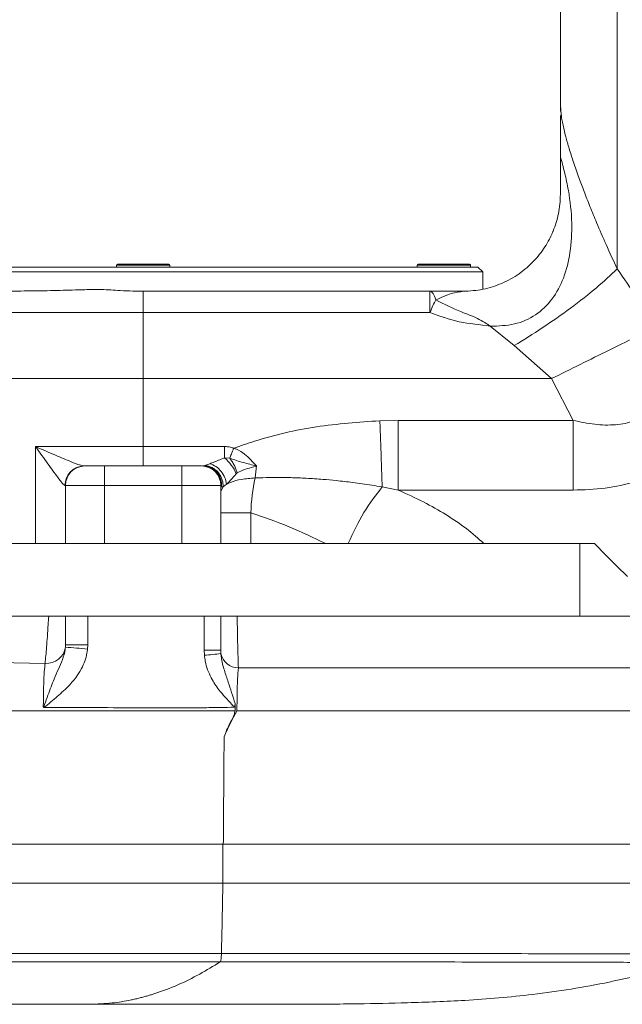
# Model space of a CAD drawing. Header units: millimetres. Extents: x 176 to 9387, y -11044 to -3322.
# Tile 233 of 256: x 8958 to 8964, y -10922 to -10913. Entities that reach past the tile are written whole.
import ezdxf

# ---------------------------------------------------------------- set-up
doc = ezdxf.new("R2010")
doc.units = ezdxf.units.MM
doc.header["$LTSCALE"] = 0.3175
doc.layers.add('1轮廓实线层', color=7, linetype='Continuous', lineweight=18)

msp = doc.modelspace()

# ---------------------------------------------------------------- linework, layer by layer
at = {"layer": '1轮廓实线层', "color": 0, "lineweight": 13, "ltscale": 20}
for p, q in [((8963.75812, -10908.53766), (8963.75812, -10914.88055)), ((8963.23091, -10909.47847), (8963.23091, -10913.36507)), ((8963.23091, -10912.86573), (8963.23091, -10913.41801)), ((8963.23091, -10913.36507), (8963.23933, -10913.44993)), ((8963.23091, -10913.83838), (8963.23091, -10913.46374)), ((8963.23808, -10913.44992), (8963.23182, -10913.46377)), ((8963.23091, -10913.83838), (8963.23091, -10914.18893)), ((8959.12241, -10914.83693), (8959.5994, -10914.83693)), ((8961.91241, -10914.83693), (8962.38941, -10914.83693)), ((8962.5109, -10914.90893), (8956.21091, -10914.90893)), ((8956.25591, -10914.86393), (8962.46591, -10914.86393)), ((8959.1134, -10914.84593), (8959.1134, -10914.86393)), ((8959.60841, -10914.84593), (8959.1134, -10914.84593)), ((8959.60841, -10914.86393), (8959.60841, -10914.84593)), ((8961.90341, -10914.84593), (8961.90341, -10914.86393)), ((8962.39841, -10914.84593), (8961.90341, -10914.84593)), ((8962.39841, -10914.86393), (8962.39841, -10914.84593)), ((8962.5109, -10914.90893), (8962.46591, -10914.86393)), ((8962.5109, -10915.07046), (8962.5109, -10914.90893)), ((8959.36091, -10915.08893), (8959.36091, -10915.2853)), ((8962.02085, -10915.08893), (8959.36091, -10915.08893)), ((8962.02085, -10915.08893), (8962.02085, -10915.2853)), ((8962.02085, -10915.08893), (8962.02814, -10915.09023)), ((8962.33091, -10915.08893), (8962.02085, -10915.08893)), ((8962.02814, -10915.09023), (8962.03538, -10915.09412)), ((8962.03538, -10915.09412), (8962.04251, -10915.10056)), ((8962.04251, -10915.10056), (8962.04949, -10915.10952)), ((8962.04949, -10915.10952), (8962.05626, -10915.12093)), ((8962.05626, -10915.12093), (8962.06277, -10915.1347)), ((8962.06277, -10915.1347), (8962.06898, -10915.15074)), ((8962.06898, -10915.15074), (8962.07485, -10915.16894)), ((8959.36091, -10915.89892), (8959.36091, -10915.2853)), ((8962.02085, -10915.2853), (8959.36091, -10915.2853)), ((8962.58082, -10915.41252), (8962.80352, -10915.59284)), ((8962.80352, -10915.59284), (8963.1481, -10915.89893)), ((8959.59783, -10915.89892), (8959.36091, -10915.89892)), ((8959.36091, -10915.89892), (8959.36091, -10916.52893)), ((8961.28392, -10915.89895), (8959.59783, -10915.89892)), ((8961.61091, -10915.89892), (8961.28392, -10915.89895)), ((8963.1481, -10915.89893), (8961.61091, -10915.89892)), ((8963.34803, -10916.28654), (8963.1481, -10915.89893)), ((8961.55698, -10916.28955), (8961.72769, -10916.28654)), ((8961.72769, -10916.28654), (8961.72769, -10916.93308)), ((8961.72769, -10916.28654), (8963.34803, -10916.28654)), ((8963.34803, -10916.28654), (8963.34803, -10916.93308)), ((8958.36091, -10917.42893), (8958.36091, -10916.52893)), ((8958.36091, -10916.52893), (8959.36091, -10916.52893)), ((8959.36091, -10916.70893), (8959.36091, -10916.52893)), ((8959.36091, -10916.52893), (8960.1162, -10916.52893)), ((8960.1162, -10916.63421), (8960.1162, -10916.52893)), ((8960.1162, -10916.63421), (8960.16445, -10916.63823)), ((8958.81324, -10916.70893), (8958.8209, -10916.70893)), ((8958.8209, -10916.70893), (8959.00091, -10916.70893)), ((8959.00091, -10916.70893), (8959.00091, -10916.88893)), ((8959.00091, -10916.70893), (8959.72091, -10916.70893)), ((8959.72091, -10916.70893), (8959.72091, -10916.88893)), ((8959.72091, -10916.70893), (8959.90091, -10916.70893)), ((8959.9117, -10916.70893), (8959.93302, -10916.70469)), ((8959.93302, -10916.70469), (8959.97948, -10916.68792)), ((8960.41331, -10916.70893), (8960.39922, -10916.82027)), ((8960.23285, -10916.77323), (8960.22443, -10916.78094)), ((8958.64091, -10916.88893), (8958.6358, -10916.88893)), ((8959.00091, -10916.88893), (8958.64091, -10916.88893)), ((8958.64091, -10917.42893), (8958.64091, -10916.88893)), ((8959.00091, -10916.88893), (8959.00091, -10917.42893)), ((8959.72091, -10916.88893), (8959.00091, -10916.88893)), ((8959.72091, -10917.42893), (8959.72091, -10916.88893)), ((8960.0809, -10916.88893), (8959.72091, -10916.88893)), ((8960.0809, -10916.88893), (8960.0809, -10917.42893)), ((8960.0809, -10916.94384), (8960.10232, -10916.90157)), ((8960.13329, -10916.87921), (8960.10232, -10916.90157)), ((8961.57831, -10916.90424), (8961.72769, -10916.93308)), ((8961.72769, -10916.93308), (8963.34803, -10916.93308)), ((8960.36091, -10917.14394), (8960.36091, -10917.42893)), ((8955.21124, -10917.42893), (8958.36091, -10917.42893)), ((8958.64091, -10917.42893), (8958.36091, -10917.42893)), ((8959.00091, -10917.42893), (8958.64091, -10917.42893)), ((8959.72091, -10917.42893), (8959.00091, -10917.42893)), ((8960.0809, -10917.42893), (8959.72091, -10917.42893)), ((8960.36091, -10917.42893), (8960.0809, -10917.42893)), ((8960.36091, -10917.42893), (8961.05423, -10917.42893)), ((8961.05423, -10917.42893), (8961.26241, -10917.42893)), ((8962.52084, -10917.42893), (8963.54591, -10917.42893)), ((8963.4109, -10918.10393), (8963.4109, -10917.42893)), ((8963.54591, -10917.42893), (8963.65254, -10917.53556)), ((8963.65254, -10917.53556), (8963.75474, -10917.63777)), ((8963.75474, -10917.63777), (8963.85243, -10917.73545)), ((8958.4849, -10918.10393), (8957.48544, -10918.10393)), ((8958.64091, -10918.36761), (8958.64091, -10918.10393)), ((8958.64091, -10918.10393), (8958.84678, -10918.10393)), ((8958.84678, -10918.10393), (8958.84678, -10918.36761)), ((8958.84678, -10918.10393), (8959.92662, -10918.10393)), ((8959.92662, -10918.41778), (8959.92662, -10918.10393)), ((8959.92662, -10918.10393), (8960.0809, -10918.10393)), ((8960.0809, -10918.10393), (8960.0809, -10918.41778)), ((8963.95091, -10918.10393), (8960.23283, -10918.10393)), ((8958.63989, -10918.39101), (8958.64091, -10918.36761)), ((8958.84678, -10918.36761), (8958.64091, -10918.36761)), ((8958.84678, -10918.36761), (8958.84475, -10918.40877)), ((8959.92887, -10918.46564), (8959.92662, -10918.41778)), ((8960.0809, -10918.41778), (8959.92662, -10918.41778)), ((8960.0809, -10918.41778), (8960.08203, -10918.44875)), ((8958.45134, -10918.54059), (8957.02065, -10918.50893)), ((8960.09974, -10920.57893), (8960.09974, -10920.21893)), ((8958.8658, -10921.70242), (8957.99688, -10921.70264)), ((8959.18074, -10921.70246), (8958.8658, -10921.70242))]:
    msp.add_line(p, q, dxfattribs=at)
for centre, radius, start, end in [((8959.12241, -10914.84593), 0.009, 90, 180), ((8959.59941, -10914.84593), 0.009, 0, 90), ((8961.91241, -10914.84593), 0.009, 90, 180), ((8962.38941, -10914.84593), 0.009, 0, 90), ((8959.84381, -10916.94844), 0.41585, 23.753018, 49.079828), ((8958.81453, -10916.88766), 0.17874, 90.41273, 180.406613), ((8958.82091, -10916.88893), 0.18, 90, 180), ((8959.90091, -10916.88893), 0.18, 0, 90), ((8959.90994, -10916.88758), 0.17865, 355.750722, 89.434502), ((8958.46538, -10918.36466), 0.17649, 265.437257, 351.412525), ((8958.39049, -10922.45891), 4.07553, 83.600463, 86.491537), ((8959.66507, -10915.37145), 3.10542, 274.873046, 277.716308), ((8960.24682, -10918.41408), 0.16839, 191.879936, 268.964814)]:
    msp.add_arc(centre, radius, start, end, dxfattribs=at)
for points, knots in [([(8963.23933, -10913.44993), (8963.24014, -10913.46055), (8963.24201, -10913.48503), (8963.25225, -10913.53475), (8963.26464, -10913.59146), (8963.28395, -10913.66756), (8963.31224, -10913.76669), (8963.35285, -10913.89373), (8963.39945, -10914.02719), (8963.45075, -10914.16467), (8963.50557, -10914.30409), (8963.57355, -10914.46878), (8963.65726, -10914.66248), (8963.72347, -10914.80562), (8963.75812, -10914.88055)], [0, 0, 0, 0, 0.6027463, 1.3885088, 2.213563, 3.0805982, 4.4969166, 6.0359769, 7.7067218, 9.1508298, 10.6918496, 12.3337283, 14.5380738, 16.9594705, 16.9594705, 16.9594705, 16.9594705]), ([(8962.58082, -10915.41252), (8962.6566, -10915.41043), (8962.80384, -10915.40638), (8963.00746, -10915.31622), (8963.16496, -10915.16437), (8963.27052, -10914.96209), (8963.3289, -10914.72217), (8963.34347, -10914.44477), (8963.31547, -10914.19006), (8963.26965, -10913.97842), (8963.24439, -10913.88711), (8963.23091, -10913.83838)], [0, 0, 0, 0, 2.4349492, 4.7307013, 7.0294558, 9.4656799, 12.1391228, 15.0600827, 18.407973, 20.370946, 22.6170589, 22.6170589, 22.6170589, 22.6170589]), ([(8962.33091, -10915.08893), (8962.39219, -10915.08532), (8962.51431, -10915.07813), (8962.69123, -10915.02013), (8962.85253, -10914.93001), (8962.98712, -10914.81295), (8963.07448, -10914.70123), (8963.12599, -10914.61265), (8963.14889, -10914.56501), (8963.15947, -10914.5404), (8963.16254, -10914.53299), (8963.18447, -10914.47986), (8963.20927, -10914.39835), (8963.22808, -10914.28181), (8963.22997, -10914.21985), (8963.23091, -10914.18893)], [0, 0, 0, 0, 1.9761368, 3.9378982, 5.9027448, 7.8801499, 9.8407144, 10.8298536, 11.5333511, 11.7286742, 11.7871953, 11.819714, 13.7837257, 14.7754475, 15.7627652, 15.7627652, 15.7627652, 15.7627652]), ([(8962.80352, -10915.59284), (8962.89092, -10915.53856), (8963.07176, -10915.42623), (8963.3339, -10915.24126), (8963.57748, -10915.05139), (8963.69776, -10914.93764), (8963.75812, -10914.88055)], [0, 0, 0, 0, 3.0850614, 6.3835777, 9.8127844, 13.2674543, 13.2674543, 13.2674543, 13.2674543]), ([(8963.75812, -10914.88055), (8963.81985, -10914.96967), (8963.9411, -10915.14472), (8964.04948, -10915.33385), (8964.10269, -10915.4267)], [0, 0, 0, 0, 3.6561571, 7.1816034, 7.1816034, 7.1816034, 7.1816034]), ([(8959.38185, -10915.08887), (8959.30419, -10915.08722), (8959.16964, -10915.08436), (8958.98208, -10915.06991), (8958.83204, -10915.07317), (8958.70359, -10915.07739), (8958.58725, -10915.08043), (8958.42946, -10915.08392), (8958.23112, -10915.08636), (8958.01033, -10915.08775), (8957.84405, -10915.08827), (8957.76018, -10915.08879), (8957.73664, -10915.08893)], [0, 0, 0, 0, 2.5182537, 4.3627794, 6.0169588, 7.2853343, 8.5236328, 9.8493567, 12.5735898, 15.1484729, 17.4074812, 18.2890827, 18.2890827, 18.2890827, 18.2890827]), ([(8962.07485, -10915.16894), (8962.12531, -10915.14609), (8962.22372, -10915.10153), (8962.29579, -10915.09306), (8962.33091, -10915.08893)], [0, 0, 0, 0, 1.5460321, 3.0149025, 3.0149025, 3.0149025, 3.0149025]), ([(8962.02085, -10915.28529), (8962.03021, -10915.26294), (8962.04893, -10915.21823), (8962.06621, -10915.18537), (8962.07485, -10915.16894)], [0, 0, 0, 0, 0.7133244, 1.426653, 1.426653, 1.426653, 1.426653]), ([(8962.07485, -10915.16894), (8962.15285, -10915.20778), (8962.27737, -10915.26978), (8962.43824, -10915.32593), (8962.52526, -10915.37453), (8962.56378, -10915.40085), (8962.58082, -10915.4125)], [0, 0, 0, 0, 2.9585705, 4.7229695, 5.5810473, 6.2621323, 6.2621323, 6.2621323, 6.2621323]), ([(8955.21124, -10915.2853), (8955.29041, -10915.2853), (8955.44875, -10915.2853), (8955.81148, -10915.2853), (8956.25526, -10915.2853), (8956.77843, -10915.2853), (8957.36544, -10915.2853), (8958.00233, -10915.2853), (8958.67304, -10915.2853), (8959.13162, -10915.2853), (8959.36091, -10915.2853)], [0, 0, 0, 0, 5.7634369, 11.5268361, 17.2902701, 23.0537213, 28.8171576, 34.580602, 40.3440277, 46.107471, 46.107471, 46.107471, 46.107471]), ([(8962.02085, -10915.2853), (8962.1105, -10915.3181), (8962.29024, -10915.38389), (8962.48478, -10915.39779), (8962.58047, -10915.41247), (8962.58082, -10915.41252)], [0, 0, 0, 0, 3.2029367, 6.422144, 6.4340388, 6.4340388, 6.4340388, 6.4340388]), ([(8964.10269, -10915.4267), (8964.04203, -10915.4567), (8963.91938, -10915.51738), (8963.68165, -10915.63499), (8963.42063, -10915.76411), (8963.23802, -10915.85445), (8963.1481, -10915.89893)], [0, 0, 0, 0, 2.9387683, 5.942188, 8.9324696, 11.8334949, 11.8334949, 11.8334949, 11.8334949]), ([(8964.1373, -10915.48875), (8964.14955, -10915.56), (8964.17327, -10915.69802), (8964.17885, -10915.89488), (8964.14671, -10916.06976), (8964.06024, -10916.21092), (8963.91725, -10916.29952), (8963.74019, -10916.3334), (8963.54608, -10916.32794), (8963.41516, -10916.30057), (8963.34803, -10916.28654)], [0, 0, 0, 0, 2.4184589, 4.684644, 6.7649675, 8.6742234, 10.5239582, 12.4467031, 14.4903088, 16.6403583, 16.6403583, 16.6403583, 16.6403583]), ([(8955.21124, -10915.89893), (8955.27603, -10915.89893), (8955.40563, -10915.89893), (8955.69983, -10915.89893), (8956.10485, -10915.89893), (8956.6493, -10915.89893), (8957.26338, -10915.89893), (8957.93174, -10915.89893), (8958.63697, -10915.89893), (8959.11959, -10915.89892), (8959.36091, -10915.89892)], [0, 0, 0, 0, 4.0948391, 8.1896578, 14.5092663, 20.8288964, 27.1485789, 33.4681938, 39.7878135, 46.107471, 46.107471, 46.107471, 46.107471]), ([(8960.20009, -10916.54476), (8960.26452, -10916.52239), (8960.51427, -10916.43569), (8960.96674, -10916.33076), (8961.3598, -10916.30332), (8961.55698, -10916.28955)], [0, 0, 0, 0, 2.2790374, 8.8327973, 15.4303911, 15.4303911, 15.4303911, 15.4303911]), ([(8961.55698, -10916.28955), (8961.55893, -10916.34566), (8961.56285, -10916.45876), (8961.56853, -10916.62235), (8961.57383, -10916.77524), (8961.57682, -10916.86153), (8961.57831, -10916.90424)], [0, 0, 0, 0, 1.6992918, 3.4250522, 5.1466866, 6.8340294, 6.8340294, 6.8340294, 6.8340294]), ([(8958.36091, -10916.52893), (8958.36132, -10916.52911), (8958.42486, -10916.55613), (8958.53895, -10916.60582), (8958.67591, -10916.66387), (8958.76886, -10916.70114), (8958.80031, -10916.70666), (8958.81324, -10916.70893)], [0, 0, 0, 0, 0.0131829, 2.0189282, 3.6738042, 4.7027635, 5.4211102, 5.4211102, 5.4211102, 5.4211102]), ([(8958.6358, -10916.88893), (8958.63133, -10916.88686), (8958.62522, -10916.88404), (8958.60301, -10916.86024), (8958.5584, -10916.8023), (8958.47361, -10916.683), (8958.40189, -10916.5834), (8958.36113, -10916.52923), (8958.36091, -10916.52893)], [0, 0, 0, 0, 0.5475077, 0.7472518, 1.7248649, 3.2358903, 5.0409291, 5.0510445, 5.0510445, 5.0510445, 5.0510445]), ([(8960.1162, -10916.52893), (8960.13501, -10916.53017), (8960.16371, -10916.53206), (8960.19077, -10916.54151), (8960.20008, -10916.54476)], [0, 0, 0, 0, 0.62758207, 0.95709905, 0.95709905, 0.95709905, 0.95709905]), ([(8960.16445, -10916.63823), (8960.16914, -10916.62594), (8960.18012, -10916.59714), (8960.19281, -10916.56384), (8960.20008, -10916.54476)], [0, 0, 0, 0, 0.4746522, 1.1114708, 1.1114708, 1.1114708, 1.1114708]), ([(8960.20009, -10916.54476), (8960.20009, -10916.54476), (8960.20915, -10916.54703), (8960.24537, -10916.5602), (8960.32445, -10916.60837), (8960.37626, -10916.67239), (8960.41313, -10916.70875), (8960.41331, -10916.70893)], [0, 0, 0, 0, 0.0000616, 0.3116899, 1.2829064, 3.0452797, 3.054129, 3.054129, 3.054129, 3.054129]), ([(8959.97948, -10916.68792), (8959.98533, -10916.68562), (8960.02207, -10916.67122), (8960.06931, -10916.65228), (8960.11054, -10916.6364), (8960.1162, -10916.63421)], [0, 0, 0, 0, 0.229122, 1.4395079, 1.6320984, 1.6320984, 1.6320984, 1.6320984]), ([(8960.16445, -10916.63823), (8960.17198, -10916.64832), (8960.18703, -10916.6685), (8960.20633, -10916.70287), (8960.22246, -10916.73843), (8960.22938, -10916.76163), (8960.23285, -10916.77323)], [0, 0, 0, 0, 0.4237373, 0.8474957, 1.2712649, 1.694999, 1.694999, 1.694999, 1.694999]), ([(8960.16445, -10916.63823), (8960.20535, -10916.65186), (8960.28686, -10916.67901), (8960.37014, -10916.69855), (8960.41285, -10916.70882), (8960.41331, -10916.70893)], [0, 0, 0, 0, 1.4360578, 2.8618381, 2.8774105, 2.8774105, 2.8774105, 2.8774105]), ([(8959.93302, -10916.70469), (8959.94444, -10916.70626), (8959.96727, -10916.70941), (8960.00012, -10916.72301), (8960.03024, -10916.74251), (8960.0564, -10916.76775), (8960.07758, -10916.79755), (8960.09273, -10916.83072), (8960.10188, -10916.86597), (8960.10217, -10916.8897), (8960.10232, -10916.90157)], [0, 0, 0, 0, 0.3991882, 0.7983399, 1.1975183, 1.5967201, 1.9959018, 2.3950575, 2.794246, 3.1934189, 3.1934189, 3.1934189, 3.1934189]), ([(8959.97948, -10916.68792), (8959.99878, -10916.69555), (8960.03739, -10916.7108), (8960.08686, -10916.75847), (8960.12292, -10916.81718), (8960.12983, -10916.85854), (8960.13329, -10916.87921)], [0, 0, 0, 0, 0.7298852, 1.459769, 2.1896624, 2.9195538, 2.9195538, 2.9195538, 2.9195538]), ([(8960.41331, -10916.70893), (8960.41285, -10916.70907), (8960.40437, -10916.71167), (8960.38761, -10916.71665), (8960.35139, -10916.72736), (8960.29653, -10916.74214), (8960.25604, -10916.76191), (8960.23285, -10916.77323)], [0, 0, 0, 0, 0.0154031, 0.284296, 0.5599686, 1.2332545, 2.1365572, 2.1365572, 2.1365572, 2.1365572]), ([(8960.22443, -10916.78094), (8960.22067, -10916.78532), (8960.19329, -10916.81719), (8960.16086, -10916.8534), (8960.13717, -10916.87558), (8960.13329, -10916.87921)], [0, 0, 0, 0, 0.1755795, 1.2752864, 1.4908193, 1.4908193, 1.4908193, 1.4908193]), ([(8960.13329, -10916.87921), (8960.1456, -10916.87303), (8960.1825, -10916.8545), (8960.27113, -10916.83032), (8960.35652, -10916.82362), (8960.39922, -10916.82027)], [0, 0, 0, 0, 0.612207, 1.8362155, 3.0602383, 3.0602383, 3.0602383, 3.0602383]), ([(8960.39922, -10916.82027), (8960.38006, -10916.92711), (8960.36091, -10917.03395), (8960.36091, -10917.14393), (8960.36091, -10917.14393)], [0, 0, 0, 0, 3.6340231, 3.6340822, 3.6340822, 3.6340822, 3.6340822]), ([(8960.39922, -10916.82027), (8960.411, -10916.81981), (8960.43465, -10916.81888), (8960.49986, -10916.81691), (8960.59826, -10916.81548), (8960.73293, -10916.81702), (8960.87742, -10916.82257), (8961.01805, -10916.83192), (8961.16157, -10916.84502), (8961.3128, -10916.86262), (8961.45507, -10916.88308), (8961.54597, -10916.89869), (8961.57831, -10916.90424)], [0, 0, 0, 0, 0.3904468, 0.7843784, 2.1630953, 3.6545983, 5.2579615, 6.9725566, 8.3494341, 10.0664749, 12.0601711, 13.1606712, 13.1606712, 13.1606712, 13.1606712]), ([(8960.10232, -10916.90157), (8960.09864, -10916.90259), (8960.0929, -10916.90417), (8960.08937, -10916.9017), (8960.0881, -10916.90081)], [0, 0, 0, 0, 0.1111567, 0.17366232, 0.17366232, 0.17366232, 0.17366232]), ([(8961.26241, -10917.42893), (8961.30912, -10917.32883), (8961.40209, -10917.12961), (8961.51976, -10916.97911), (8961.57831, -10916.90424)], [0, 0, 0, 0, 3.4413818, 6.8488293, 6.8488293, 6.8488293, 6.8488293]), ([(8962.52084, -10917.42893), (8962.46893, -10917.38216), (8962.36508, -10917.28858), (8962.17279, -10917.15987), (8961.96153, -10917.03932), (8961.80667, -10916.96897), (8961.72769, -10916.93308)], [0, 0, 0, 0, 2.6129787, 5.2276973, 7.7899407, 10.4570486, 10.4570486, 10.4570486, 10.4570486]), ([(8963.34803, -10916.93308), (8963.44816, -10916.93031), (8963.64835, -10916.92477), (8963.83773, -10916.87871), (8963.93239, -10916.85569)], [0, 0, 0, 0, 3.2939077, 6.5861386, 6.5861386, 6.5861386, 6.5861386]), ([(8960.0809, -10917.14393), (8960.08486, -10917.14393), (8960.09277, -10917.14393), (8960.15471, -10917.14393), (8960.24526, -10917.14393), (8960.32236, -10917.14393), (8960.36091, -10917.14393)], [0, 0, 0, 0, 0.777805, 1.555587, 2.3333355, 3.111124, 3.111124, 3.111124, 3.111124]), ([(8960.36091, -10917.14394), (8960.48012, -10917.18488), (8960.72031, -10917.26739), (8960.94238, -10917.37482), (8961.05423, -10917.42893)], [0, 0, 0, 0, 4.1411562, 8.3439957, 8.3439957, 8.3439957, 8.3439957]), ([(8961.26241, -10917.42893), (8961.36947, -10917.42893), (8961.58359, -10917.42893), (8961.89229, -10917.42893), (8962.15012, -10917.42893), (8962.35788, -10917.42893), (8962.46658, -10917.42893), (8962.52084, -10917.42893)], [0, 0, 0, 0, 3.6346142, 7.2688759, 10.5809347, 12.2847355, 13.982594, 13.982594, 13.982594, 13.982594]), ([(8958.45134, -10918.54059), (8958.45583, -10918.49328), (8958.46495, -10918.39722), (8958.47674, -10918.23521), (8958.48334, -10918.12904), (8958.4849, -10918.10393)], [0, 0, 0, 0, 2.0714533, 4.205368, 4.866506, 4.866506, 4.866506, 4.866506]), ([(8958.4849, -10918.10393), (8958.50141, -10918.10393), (8958.53433, -10918.10393), (8958.58005, -10918.10393), (8958.62263, -10918.10393), (8958.63942, -10918.10393), (8958.64063, -10918.10393), (8958.64091, -10918.10393)], [0, 0, 0, 0, 0.2647138, 0.5275169, 0.9385575, 1.5496588, 1.7334223, 1.7334223, 1.7334223, 1.7334223]), ([(8960.0809, -10918.10393), (8960.08349, -10918.10393), (8960.08821, -10918.10393), (8960.12427, -10918.10393), (8960.17021, -10918.10393), (8960.20883, -10918.10393), (8960.22949, -10918.10393), (8960.23283, -10918.10393)], [0, 0, 0, 0, 0.5270885, 0.9642053, 1.3212767, 1.6288196, 1.6880631, 1.6880631, 1.6880631, 1.6880631]), ([(8960.23283, -10918.10393), (8960.23454, -10918.19681), (8960.23793, -10918.38014), (8960.24184, -10918.51561), (8960.24377, -10918.58245)], [0, 0, 0, 0, 2.6942685, 5.3183032, 5.3183032, 5.3183032, 5.3183032]), ([(8958.43494, -10918.94567), (8958.43515, -10918.94564), (8958.43543, -10918.94561), (8958.43616, -10918.94525), (8958.43711, -10918.94434), (8958.44163, -10918.93726), (8958.45407, -10918.89986), (8958.48651, -10918.81177), (8958.54017, -10918.66765), (8958.60168, -10918.53908), (8958.63474, -10918.43811), (8958.63915, -10918.39784), (8958.63989, -10918.39101)], [0, 0, 0, 0, 0.0065057, 0.008844, 0.0252576, 0.046244, 0.2698679, 1.2342233, 2.9959449, 5.2766728, 6.3778593, 6.602732, 6.602732, 6.602732, 6.602732]), ([(8958.84475, -10918.40877), (8958.84328, -10918.4205), (8958.83541, -10918.48343), (8958.7827, -10918.62224), (8958.6612, -10918.76592), (8958.53863, -10918.86888), (8958.4749, -10918.9256), (8958.44763, -10918.94494), (8958.4424, -10918.94866)], [0, 0, 0, 0, 0.3958268, 2.1241937, 4.8769386, 6.618213, 7.5294788, 7.7458505, 7.7458505, 7.7458505, 7.7458505]), ([(8960.20333, -10918.94773), (8960.20104, -10918.94366), (8960.19557, -10918.93394), (8960.1479, -10918.88058), (8960.07001, -10918.80218), (8959.98336, -10918.66802), (8959.94062, -10918.5567), (8959.93122, -10918.48388), (8959.92887, -10918.46564)], [0, 0, 0, 0, 0.1560193, 0.3728861, 2.3938706, 3.8646284, 5.703996, 6.3183341, 6.3183341, 6.3183341, 6.3183341]), ([(8960.08203, -10918.44875), (8960.08324, -10918.46095), (8960.08847, -10918.51373), (8960.11186, -10918.60188), (8960.15886, -10918.74028), (8960.19226, -10918.84524), (8960.21351, -10918.91202)], [0, 0, 0, 0, 0.4187813, 1.8110489, 3.1039561, 5.3653964, 5.3653964, 5.3653964, 5.3653964]), ([(8958.43494, -10918.94567), (8958.43503, -10918.9234), (8958.43534, -10918.85062), (8958.43793, -10918.73253), (8958.44351, -10918.61035), (8958.44872, -10918.56387), (8958.45134, -10918.54059)], [0, 0, 0, 0, 0.5735494, 1.87447, 3.1890371, 4.5074288, 4.5074288, 4.5074288, 4.5074288]), ([(8960.24377, -10918.58245), (8960.24127, -10918.6141), (8960.23626, -10918.67728), (8960.23218, -10918.8149), (8960.23115, -10918.91626), (8960.23127, -10918.97135), (8960.23128, -10918.97715), (8960.23129, -10918.9821)], [0, 0, 0, 0, 1.4440859, 2.8825355, 4.279958, 4.304207, 4.4446328, 4.4446328, 4.4446328, 4.4446328]), ([(8964.43522, -10918.58245), (8964.43545, -10918.58246), (8964.43604, -10918.58246), (8964.36487, -10918.58245), (8964.2313, -10918.58244), (8964.03206, -10918.58243), (8963.77536, -10918.58244), (8963.46313, -10918.58247), (8963.09768, -10918.58249), (8962.68542, -10918.58249), (8962.23187, -10918.58246), (8961.74157, -10918.58244), (8961.22196, -10918.58244), (8960.71979, -10918.58245), (8960.38864, -10918.58245), (8960.24377, -10918.58245)], [0, 0, 0, 0, 2.3492238, 6.1146723, 9.868134, 13.6192144, 17.3822981, 21.133393, 24.8907486, 28.6601211, 32.4174935, 36.1658894, 39.9262549, 43.6747161, 46.5899147, 46.5899147, 46.5899147, 46.5899147]), ([(8958.4424, -10918.94866), (8958.4413, -10918.9486), (8958.43929, -10918.9485), (8958.437, -10918.94755), (8958.43566, -10918.94652), (8958.43516, -10918.94593), (8958.43494, -10918.94567)], [0, 0, 0, 0, 0.036939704, 0.067643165, 0.081720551, 0.093342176, 0.093342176, 0.093342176, 0.093342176]), ([(8958.4424, -10918.94866), (8958.50857, -10918.94868), (8958.8716, -10918.94878), (8959.2615, -10918.95362), (8959.69249, -10918.95446), (8959.87559, -10918.95277), (8960.03176, -10918.9505), (8960.12168, -10918.94897), (8960.16254, -10918.94835), (8960.20333, -10918.94773)], [0, 0, 0, 0, 2.2059263, 12.1029241, 12.9967972, 16.572457, 18.2037454, 18.2063653, 19.5666817, 19.5666817, 19.5666817, 19.5666817]), ([(8960.21351, -10918.91202), (8960.21343, -10918.91597), (8960.21328, -10918.92265), (8960.21228, -10918.93121), (8960.21096, -10918.93757), (8960.20943, -10918.94213), (8960.20768, -10918.94525), (8960.20612, -10918.94686), (8960.20466, -10918.94762), (8960.20373, -10918.94769), (8960.20333, -10918.94773)], [0, 0, 0, 0, 0.13228564, 0.22368905, 0.28761613, 0.34919544, 0.38362073, 0.40631806, 0.42374822, 0.43737403, 0.43737403, 0.43737403, 0.43737403]), ([(8960.21343, -10918.9821), (8960.21342, -10918.97059), (8960.21339, -10918.94719), (8960.21347, -10918.92387), (8960.21351, -10918.91202)], [0, 0, 0, 0, 0.38316496, 0.77872996, 0.77872996, 0.77872996, 0.77872996]), ([(8960.21343, -10918.9821), (8960.18021, -10918.9821), (8959.85006, -10918.9821), (8958.33223, -10918.9821), (8956.20961, -10918.9821), (8954.38562, -10918.9821), (8953.74779, -10918.9821)], [0, 0, 0, 0, 1.1065597, 10.9981226, 50.5646074, 71.8404651, 71.8404651, 71.8404651, 71.8404651]), ([(8960.23129, -10918.9821), (8960.23107, -10918.98246), (8960.18478, -10919.05864), (8960.14831, -10919.14032), (8960.11201, -10919.22161)], [0, 0, 0, 0, 0.0141559, 2.9782209, 2.9782209, 2.9782209, 2.9782209]), ([(8960.11201, -10919.22161), (8960.12725, -10919.18102), (8960.15366, -10919.11064), (8960.20218, -10919.0365), (8960.21104, -10918.99366), (8960.21343, -10918.9821)], [0, 0, 0, 0, 1.4559087, 2.5242235, 2.9187083, 2.9187083, 2.9187083, 2.9187083]), ([(8964.55538, -10918.9821), (8964.51123, -10918.9821), (8964.42293, -10918.9821), (8964.20711, -10918.9821), (8963.9342, -10918.98209), (8963.60532, -10918.98209), (8963.22386, -10918.98209), (8962.79248, -10918.98209), (8962.31848, -10918.98209), (8961.81879, -10918.9821), (8961.3012, -10918.9821), (8960.77529, -10918.9821), (8960.41246, -10918.9821), (8960.23129, -10918.9821)], [0, 0, 0, 0, 4.543837, 9.0877245, 13.5108963, 17.9481809, 22.3714549, 26.7933599, 31.2293278, 35.6511537, 39.7787746, 43.917839, 48.0454564, 48.0454564, 48.0454564, 48.0454564]), ([(8960.10453, -10920.21893), (8960.10594, -10920.03277), (8960.10844, -10919.70033), (8960.11092, -10919.36789), (8960.11201, -10919.22161)], [0, 0, 0, 0, 6.2058019, 11.0816643, 11.0816643, 11.0816643, 11.0816643]), ([(8960.09974, -10920.21893), (8959.54128, -10920.21893), (8958.42774, -10920.21893), (8956.76244, -10920.21893), (8955.10601, -10920.21893), (8953.45701, -10920.21893), (8951.81431, -10920.21893), (8950.17703, -10920.21893), (8947.59501, -10920.21893), (8944.06907, -10920.21893), (8941.10193, -10920.21893), (8939.61769, -10920.21893)], [0, 0, 0, 0, 18.5397726, 36.9673956, 55.3056959, 73.5725345, 91.7815099, 109.9440272, 128.0694703, 177.8014927, 227.5784016, 227.5784016, 227.5784016, 227.5784016]), ([(8960.10453, -10920.21893), (8959.62873, -10920.21893), (8958.70468, -10920.21893), (8957.36034, -10920.21893), (8956.09781, -10920.21893), (8954.83108, -10920.21893), (8953.41582, -10920.21893), (8951.85219, -10920.21893), (8950.17677, -10920.21893), (8948.46787, -10920.21893), (8946.71982, -10920.21893), (8944.93212, -10920.21893), (8943.15164, -10920.21893), (8941.37381, -10920.21893), (8940.20159, -10920.21893), (8939.62313, -10920.21893)], [0, 0, 0, 0, 15.795466, 30.6763438, 44.6427823, 57.732533, 72.7672059, 91.6884583, 109.7400788, 128.5331131, 148.617827, 168.0353621, 188.2222535, 208.1536054, 227.5711894, 227.5711894, 227.5711894, 227.5711894]), ([(8964.55756, -10920.21893), (8964.56045, -10920.21893), (8964.57439, -10920.21893), (8964.49921, -10920.21893), (8964.32816, -10920.21893), (8964.05414, -10920.21893), (8963.69175, -10920.21893), (8963.244, -10920.21893), (8962.72234, -10920.21893), (8962.13479, -10920.21893), (8961.49378, -10920.21893), (8960.81222, -10920.21893), (8960.33733, -10920.21893), (8960.09974, -10920.21893)], [0, 0, 0, 0, 1.2741576, 6.1585115, 11.0033813, 15.8774721, 20.7371359, 25.5878563, 30.4690131, 35.3122708, 40.1929109, 45.0460657, 49.9052266, 49.9052266, 49.9052266, 49.9052266]), ([(8964.57609, -10920.21893), (8964.57494, -10920.21893), (8964.5723, -10920.21893), (8964.50308, -10920.21893), (8964.38105, -10920.21893), (8964.20377, -10920.21893), (8963.97595, -10920.21893), (8963.69808, -10920.21893), (8963.37396, -10920.21893), (8963.00553, -10920.21893), (8962.59765, -10920.21893), (8962.15285, -10920.21893), (8961.6768, -10920.21893), (8961.17247, -10920.21893), (8960.64749, -10920.21893), (8960.28551, -10920.21893), (8960.10453, -10920.21893)], [0, 0, 0, 0, 2.7589902, 6.3252717, 9.896342, 13.4666078, 17.0476503, 20.6295599, 24.2261607, 27.8244118, 31.4413159, 35.0567418, 38.6979709, 42.3410765, 46.0128639, 49.6839285, 49.6839285, 49.6839285, 49.6839285]), ([(8939.61769, -10920.57893), (8940.87711, -10920.57893), (8943.39396, -10920.57893), (8947.18863, -10920.57893), (8950.15239, -10920.57893), (8952.28257, -10920.57893), (8953.57396, -10920.57893), (8954.86927, -10920.57893), (8956.16901, -10920.57893), (8957.47385, -10920.57893), (8958.7846, -10920.57893), (8959.66063, -10920.57893), (8960.09974, -10920.57893)], [0, 0, 0, 0, 42.2467216, 84.4262297, 126.7105565, 140.9944118, 155.3086647, 169.659217, 184.0524595, 198.4964077, 213.0010286, 227.5784016, 227.5784016, 227.5784016, 227.5784016]), ([(8960.09974, -10920.57893), (8960.0981, -10920.68756), (8960.0948, -10920.90481), (8960.08899, -10921.12205), (8960.08609, -10921.23067)], [0, 0, 0, 0, 3.6215674, 7.2432876, 7.2432876, 7.2432876, 7.2432876]), ([(8960.09974, -10920.57893), (8960.27841, -10920.57893), (8960.63492, -10920.57893), (8961.15431, -10920.57893), (8961.65533, -10920.57893), (8962.13125, -10920.57893), (8962.57627, -10920.57893), (8962.98663, -10920.57893), (8963.3578, -10920.57893), (8963.68535, -10920.57893), (8963.96553, -10920.57893), (8964.19553, -10920.57893), (8964.37366, -10920.57893), (8964.49537, -10920.57893), (8964.56081, -10920.57893), (8964.56103, -10920.57893), (8964.56113, -10920.57893)], [0, 0, 0, 0, 3.6238096, 7.2311901, 10.8612696, 14.493793, 18.1006674, 21.7215039, 25.360873, 28.9698825, 32.5838014, 36.2259073, 39.8397606, 43.4494398, 47.089875, 49.5709181, 49.5709181, 49.5709181, 49.5709181]), ([(8957.72685, -10921.23104), (8958.11926, -10921.23098), (8958.90555, -10921.23086), (8959.69209, -10921.23074), (8960.08609, -10921.23067)], [0, 0, 0, 0, 13.0825379, 26.2137655, 26.2137655, 26.2137655, 26.2137655]), ([(8960.07535, -10921.30965), (8960.07717, -10921.30712), (8960.0807, -10921.30221), (8960.08436, -10921.28386), (8960.08646, -10921.25985), (8960.08621, -10921.2406), (8960.08609, -10921.23067)], [0, 0, 0, 0, 0.23232523, 0.45086511, 0.66940713, 0.90174233, 0.90174233, 0.90174233, 0.90174233]), ([(8960.08609, -10921.23067), (8960.30203, -10921.23065), (8960.73592, -10921.23061), (8961.36005, -10921.2311), (8961.95315, -10921.23169), (8962.50256, -10921.23267), (8962.99973, -10921.23389), (8963.43764, -10921.23485), (8963.80756, -10921.23578), (8964.10271, -10921.2377), (8964.32303, -10921.23486), (8964.45126, -10921.24017), (8964.5047, -10921.24139), (8964.49112, -10921.24017), (8964.48985, -10921.24005)], [0, 0, 0, 0, 4.4164424, 8.873659, 13.2974993, 17.7329495, 22.1850683, 26.6051497, 31.0600529, 35.4943064, 39.9216683, 44.3815184, 48.8045909, 49.2631486, 49.2631486, 49.2631486, 49.2631486]), ([(8960.07535, -10921.30965), (8959.68135, -10921.3097), (8958.89477, -10921.30979), (8958.10842, -10921.30989), (8957.71596, -10921.30995)], [0, 0, 0, 0, 13.131209, 26.2154939, 26.2154939, 26.2154939, 26.2154939]), ([(8958.8658, -10921.70242), (8958.93468, -10921.70024), (8959.0627, -10921.69619), (8959.20456, -10921.67262), (8959.29074, -10921.65387), (8959.33033, -10921.64435), (8959.36793, -10921.63455), (8959.40351, -10921.62456), (8959.43709, -10921.61452), (8959.53021, -10921.58505), (8959.67954, -10921.52768), (8959.88156, -10921.42925), (8960.01208, -10921.3487), (8960.07535, -10921.30965)], [0, 0, 0, 0, 2.4467026, 4.5471224, 5.0400733, 5.5092817, 5.9547422, 6.3764401, 6.7743362, 7.1484712, 9.6879767, 12.0853396, 14.3407989, 14.3407989, 14.3407989, 14.3407989]), ([(8958.8658, -10921.70242), (8959.02657, -10921.70245), (8959.32273, -10921.70249), (8959.73294, -10921.70251), (8960.06954, -10921.70281), (8960.3464, -10921.70328), (8960.59113, -10921.70353), (8960.83428, -10921.70332), (8961.08966, -10921.70205), (8961.41677, -10921.69843), (8961.8375, -10921.68972), (8962.37808, -10921.66908), (8963.00415, -10921.61669), (8963.69414, -10921.50721), (8964.16548, -10921.38264), (8964.40455, -10921.31946)], [0, 0, 0, 0, 5.394141, 9.9366927, 13.6529127, 16.5672544, 19.15224, 21.87003, 24.7214632, 27.7115493, 32.8090578, 38.7273238, 45.7053952, 53.7046258, 61.9385621, 61.9385621, 61.9385621, 61.9385621]), ([(8964.40393, -10921.31693), (8964.39729, -10921.31692), (8964.37804, -10921.3169), (8964.25463, -10921.31176), (8964.04126, -10921.31515), (8963.74756, -10921.31345), (8963.38181, -10921.31285), (8962.94877, -10921.31219), (8962.45774, -10921.31123), (8961.91555, -10921.31045), (8961.33069, -10921.31001), (8960.71555, -10921.30961), (8960.28808, -10921.30964), (8960.07535, -10921.30965)], [0, 0, 0, 0, 2.4180619, 7.008243, 11.5693015, 16.1380681, 20.7244107, 25.2749153, 29.857199, 34.4200163, 38.9707026, 43.5553463, 48.0969194, 48.0969194, 48.0969194, 48.0969194])]:
    msp.add_open_spline(points, degree=3, knots=knots, dxfattribs=at)

doc.saveas('drawing.dxf')
